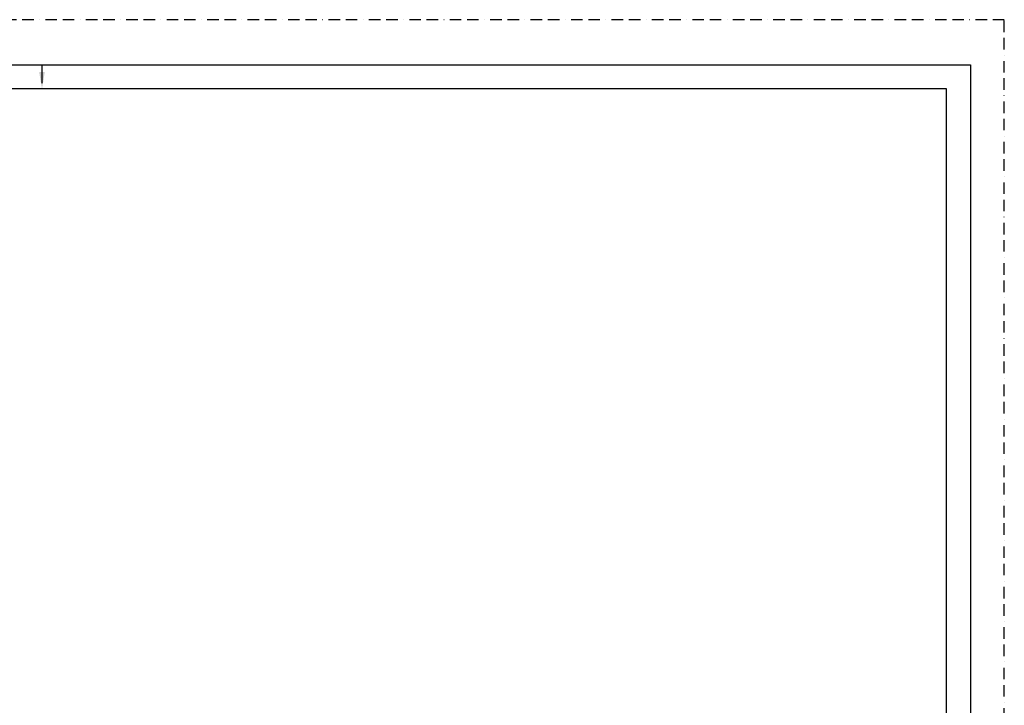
# Model space of a CAD drawing. Extents: x -749 to 3385, y 95 to 3077.
# Tile 6 of 6: x 1294 to 3385, y 1622 to 3077. Entities that reach past the tile are written whole.
import ezdxf

# ---------------------------------------------------------------- set-up
doc = ezdxf.new("R2010")
doc.units = 0
doc.header["$LTSCALE"] = 49
doc.header["$MEASUREMENT"] = 0
doc.linetypes.add('BORDER', pattern=[1.75, 0.5, -0.25, 0.5, -0.25, 0, -0.25])
doc.layers.add('BDR', color=2, linetype='CONTINUOUS')

msp = doc.modelspace()

# ---------------------------------------------------------------- linework, layer by layer
at = {"layer": 'BDR', "color": 6, "linetype": 'BORDER'}
for p, q in [((3384.8, 3077), (-749.2, 3077)), ((3384.8, 95), (3384.8, 3077))]:
    msp.add_line(p, q, dxfattribs=at)
at = {"layer": 'BDR', "color": 5}
for p, q in [((-629.2, 2981), (3312.8, 2981)), ((3312.8, 2981), (3312.8, 191))]:
    msp.add_line(p, q, dxfattribs=at)
at = {"layer": 'BDR', "color": 4}
for p, q in [((1341.8, 2942), (1341.8, 2981)), ((3261.8, 2930), (-578.2, 2930)), ((3261.8, 242), (3261.8, 2930))]:
    msp.add_line(p, q, dxfattribs=at)
msp.add_solid([(1347.7, 2966), (1335.8, 2966), (1341.8, 2930)], dxfattribs=at)

doc.saveas('drawing.dxf')
